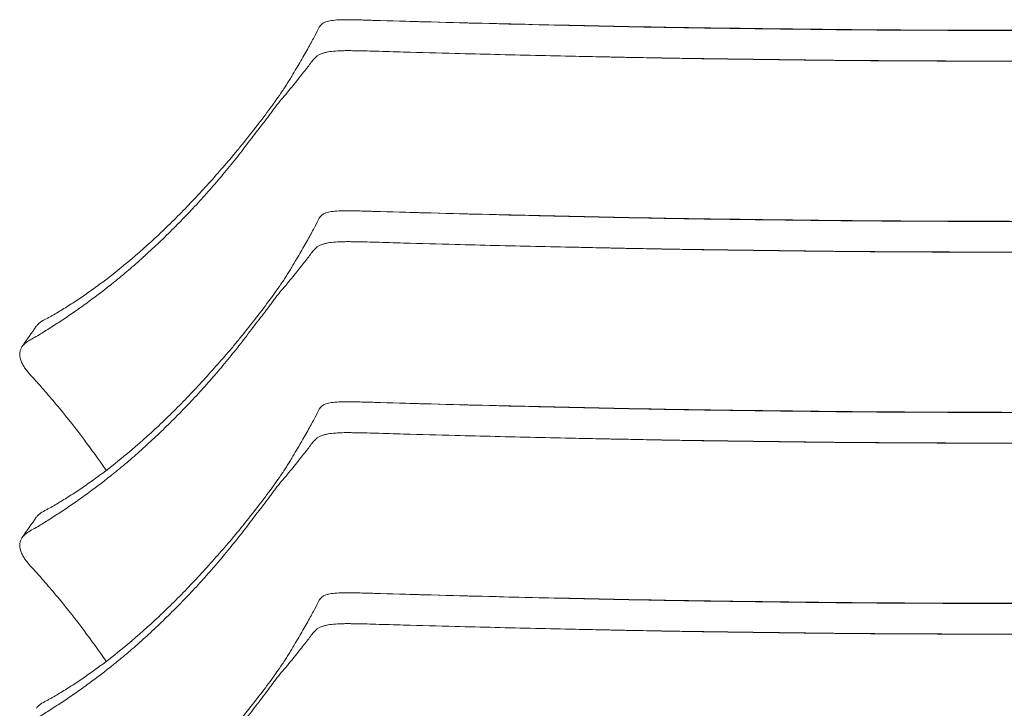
# Model space of a CAD drawing. Header units: centimetres. Extents: x -28 to 145, y -313 to 96.
# Tile 62 of 64: x -25 to -1, y 79 to 96. Entities that reach past the tile are written whole.
import ezdxf

# ---------------------------------------------------------------- set-up
doc = ezdxf.new("R2010")
doc.units = ezdxf.units.CM
doc.layers.add('Main lines', color=7, linetype='Continuous', lineweight=13, true_color=0x000000)
doc.layers.add('Predefinito', color=7, linetype='Continuous', true_color=0x000000)

# ---------------------------------------------------------------- blocks, each defined once
blk = doc.blocks.new('CB-298_Petal_Stacked_2D_Back')
at = {"layer": 'Main lines'}
for points, knots in [([(-17.638, 129.995), (-17.607, 130.055), (-17.554, 130.098), (-17.453, 130.134), (-17.431, 130.141), (-17.384, 130.152), (-17.358, 130.157), (-17.277, 130.169), (-17.217, 130.175), (-17.084, 130.181), (-17.012, 130.182), (-16.894, 130.182), (-16.853, 130.181), (-16.77, 130.18), (-16.727, 130.179), (-16.635, 130.177), (-16.587, 130.176), (-16.536, 130.174)], [-25.337962, -25.337962, -25.337962, -25.337962, -19.003471, -19.003471, -17.419849, -17.419849, -15.836226, -15.836226, -12.668981, -12.668981, -9.501736, -9.501736, -7.918113, -7.918113, -6.33449, -6.33449, -4.615863, -4.615863, -4.615863, -4.615863]), ([(-16.536, 130.174), (-16.494, 130.173), (-16.451, 130.172), (-16.359, 130.169), (-16.309, 130.167), (-16.209, 130.164), (-16.159, 130.163), (-16.107, 130.161)], [-4.615863, -4.615863, -4.615863, -4.615863, -3.167245, -3.167245, -1.583623, -1.583623, 0, 0, 0, 0]), ([(-16.107, 130.162), (-15.686, 130.149), (-15.264, 130.138), (-14.841, 130.126), (-13.831, 130.099), (-12.94, 130.077), (-11.925, 130.054), (-10.954, 130.033), (-9.949, 130.012), (-8.967, 129.995), (-7.962, 129.977), (-7, 129.966), (-5.987, 129.953), (-5.49, 129.947), (-4.991, 129.941), (-4.493, 129.936), (-3.994, 129.931), (-3.495, 129.928), (-2.996, 129.925), (-2.497, 129.923), (-1.998, 129.921), (-1.499, 129.919), (-0.999, 129.918), (-0.499, 129.917), (0, 129.917)], [6.805336, 6.805336, 6.805336, 6.805336, 8.106351, 8.106351, 8.106351, 11.089247, 11.089247, 11.089247, 14.086128, 14.086128, 14.086128, 17.092945, 17.092945, 17.092945, 18.591826, 18.591826, 18.591826, 20.091534, 20.091534, 20.091534, 21.591223, 21.591223, 21.591223, 23.090179, 23.090179, 23.090179, 23.090179]), ([(-16.107, 130.161), (-14.796, 130.123), (-13.476, 130.086), (-11.814, 130.049), (-11.481, 130.042), (-10.814, 130.028), (-10.48, 130.02), (-9.81, 130.006), (-9.475, 129.999), (-8.803, 129.987), (-8.467, 129.981), (-7.792, 129.972), (-7.455, 129.967), (-6.78, 129.959), (-6.442, 129.954), (-5.766, 129.946), (-5.428, 129.941), (-4.751, 129.934), (-4.413, 129.93), (-3.396, 129.922), (-2.718, 129.919), (-1.36, 129.915), (-0.68, 129.913), (0, 129.913)], [-163.088616, -163.088616, -163.088616, -163.088616, -122.316462, -122.316462, -112.123423, -112.123423, -101.930385, -101.930385, -91.737346, -91.737346, -81.544308, -81.544308, -71.351269, -71.351269, -61.158231, -61.158231, -50.965192, -50.965192, -40.772154, -40.772154, -20.386077, -20.386077, 0, 0, 0, 0]), ([(-22.523, 124.045), (-22.264, 124.258), (-22.006, 124.484), (-21.622, 124.84), (-21.495, 124.961), (-21.243, 125.208), (-21.118, 125.333), (-20.87, 125.587), (-20.747, 125.717), (-20.504, 125.978), (-20.384, 126.11), (-20.146, 126.377), (-20.028, 126.512), (-19.854, 126.717), (-19.796, 126.785), (-19.681, 126.924), (-19.623, 126.994), (-19.452, 127.204), (-19.339, 127.345), (-19.119, 127.629), (-19.011, 127.771), (-18.853, 127.986), (-18.801, 128.057), (-18.699, 128.2), (-18.648, 128.272), (-18.574, 128.379), (-18.55, 128.415), (-18.502, 128.487), (-18.479, 128.523), (-18.433, 128.594), (-18.411, 128.63), (-18.368, 128.7), (-18.347, 128.735), (-18.285, 128.838), (-18.246, 128.904), (-18.169, 129.032), (-18.132, 129.094), (-18.026, 129.275), (-17.962, 129.389), (-17.874, 129.546), (-17.847, 129.596), (-17.796, 129.691), (-17.772, 129.736), (-17.706, 129.861), (-17.669, 129.934), (-17.638, 129.995)], [-102.248931, -102.248931, -102.248931, -102.248931, -89.467814, -89.467814, -83.077256, -83.077256, -76.686698, -76.686698, -70.29614, -70.29614, -63.905582, -63.905582, -57.515024, -57.515024, -54.319744, -54.319744, -51.124465, -51.124465, -44.733907, -44.733907, -38.343349, -38.343349, -35.14807, -35.14807, -31.952791, -31.952791, -30.355151, -30.355151, -28.757512, -28.757512, -27.159872, -27.159872, -25.562233, -25.562233, -22.366954, -22.366954, -19.171675, -19.171675, -12.781116, -12.781116, -9.585837, -9.585837, -6.390558, -6.390558, 0, 0, 0, 0]), ([(-17.777, 129.195), (-17.726, 129.26), (-17.659, 129.306), (-17.547, 129.347), (-17.523, 129.354), (-17.472, 129.367), (-17.445, 129.373), (-17.361, 129.388), (-17.299, 129.395), (-17.166, 129.405), (-17.095, 129.408), (-16.98, 129.409), (-16.94, 129.409), (-16.858, 129.409), (-16.817, 129.409), (-16.689, 129.407), (-16.601, 129.405), (-16.418, 129.4), (-16.323, 129.398), (-16.225, 129.395)], [0, 0, 0, 0, 6.050513, 6.050513, 7.563141, 7.563141, 9.075769, 9.075769, 12.101025, 12.101025, 15.126282, 15.126282, 16.63891, 16.63891, 18.151538, 18.151538, 21.176794, 21.176794, 24.20205, 24.20205, 24.20205, 24.20205]), ([(-15.528, 129.375), (-15.099, 129.363), (-14.668, 129.351), (-13.571, 129.322), (-12.903, 129.306), (-11.562, 129.276), (-10.889, 129.261), (-9.876, 129.24), (-9.537, 129.233), (-8.86, 129.221), (-8.522, 129.215), (-7.505, 129.2), (-6.826, 129.192), (-5.806, 129.179), (-5.465, 129.175), (-4.784, 129.167), (-4.444, 129.163), (-3.421, 129.155), (-2.738, 129.152), (-1.37, 129.148), (-0.686, 129.146), (0, 129.146)], [7.21369, 7.21369, 7.21369, 7.21369, 20.537652, 20.537652, 41.075305, 41.075305, 61.612957, 61.612957, 71.881783, 71.881783, 82.150609, 82.150609, 102.688262, 102.688262, 112.957088, 112.957088, 123.225914, 123.225914, 143.763566, 143.763566, 164.301218, 164.301218, 164.301218, 164.301218]), ([(-22.775, 123.621), (-22.652, 123.72), (-22.529, 123.821), (-22.284, 124.03), (-22.162, 124.136), (-21.92, 124.355), (-21.799, 124.467), (-21.559, 124.694), (-21.44, 124.81), (-21.204, 125.046), (-21.087, 125.165), (-20.855, 125.406), (-20.74, 125.528), (-20.514, 125.777), (-20.403, 125.903), (-20.182, 126.156), (-20.073, 126.283), (-19.911, 126.479), (-19.858, 126.544), (-19.752, 126.676), (-19.699, 126.743), (-19.541, 126.943), (-19.438, 127.077), (-19.232, 127.344), (-19.131, 127.477), (-18.98, 127.676), (-18.93, 127.742), (-18.856, 127.841), (-18.832, 127.874), (-18.782, 127.94), (-18.758, 127.972), (-18.683, 128.069), (-18.633, 128.133), (-18.556, 128.224), (-18.53, 128.253), (-18.479, 128.311), (-18.455, 128.34), (-18.383, 128.425), (-18.338, 128.48), (-18.252, 128.587), (-18.211, 128.64), (-18.131, 128.741), (-18.092, 128.79), (-18.019, 128.883), (-17.984, 128.928), (-17.884, 129.056), (-17.827, 129.131), (-17.777, 129.195)], [-96.043074, -96.043074, -96.043074, -96.043074, -90.040381, -90.040381, -84.037689, -84.037689, -78.034997, -78.034997, -72.032305, -72.032305, -66.029613, -66.029613, -60.026921, -60.026921, -54.024229, -54.024229, -48.021537, -48.021537, -45.020191, -45.020191, -42.018845, -42.018845, -36.016153, -36.016153, -30.01346, -30.01346, -27.012114, -27.012114, -25.511441, -25.511441, -24.010768, -24.010768, -21.009422, -21.009422, -19.508749, -19.508749, -18.008076, -18.008076, -15.00673, -15.00673, -12.005384, -12.005384, -9.004038, -9.004038, -6.002692, -6.002692, 0, 0, 0, 0]), ([(-11.805, 129.282), (-11.358, 129.272), (-10.919, 129.262), (-10.465, 129.253), (-9.971, 129.243), (-9.475, 129.234), (-8.981, 129.225), (-8.343, 129.214), (-7.701, 129.205), (-7.049, 129.196), (-6.702, 129.192), (-6.346, 129.187), (-5.997, 129.183), (-5.54, 129.177), (-5.071, 129.171), (-4.591, 129.167), (-4.561, 129.167), (-4.53, 129.166), (-4.5, 129.166), (-4.496, 129.166), (-4.492, 129.166), (-4.487, 129.166), (-3.99, 129.161), (-3.495, 129.158), (-3, 129.155), (-2.497, 129.153), (-2.006, 129.151), (-1.501, 129.149), (-1.002, 129.148), (-0.499, 129.147), (0, 129.147)], [11.23766, 11.23766, 11.23766, 11.23766, 12.598825, 12.598825, 12.598825, 14.097191, 14.097191, 14.097191, 16.049662, 16.049662, 16.049662, 17.108439, 17.108439, 17.108439, 18.518022, 18.518022, 18.518022, 18.609364, 18.609364, 18.609364, 18.621711, 18.621711, 18.621711, 20.112491, 20.112491, 20.112491, 21.614134, 21.614134, 21.614134, 23.115313, 23.115313, 23.115313, 23.115313]), ([(-17.638, 125.222), (-17.607, 125.283), (-17.554, 125.325), (-17.453, 125.361), (-17.431, 125.368), (-17.384, 125.379), (-17.358, 125.384), (-17.277, 125.396), (-17.217, 125.402), (-17.084, 125.408), (-17.012, 125.41), (-16.894, 125.409), (-16.853, 125.409), (-16.77, 125.407), (-16.727, 125.406), (-16.635, 125.404), (-16.587, 125.403), (-16.536, 125.401)], [-25.337962, -25.337962, -25.337962, -25.337962, -19.003471, -19.003471, -17.419849, -17.419849, -15.836226, -15.836226, -12.668981, -12.668981, -9.501736, -9.501736, -7.918113, -7.918113, -6.33449, -6.33449, -4.615863, -4.615863, -4.615863, -4.615863]), ([(-16.536, 125.401), (-16.494, 125.4), (-16.451, 125.399), (-16.359, 125.396), (-16.309, 125.394), (-16.209, 125.391), (-16.159, 125.39), (-16.107, 125.388)], [-4.615863, -4.615863, -4.615863, -4.615863, -3.167245, -3.167245, -1.583623, -1.583623, 0, 0, 0, 0]), ([(-16.107, 125.389), (-15.686, 125.377), (-15.264, 125.365), (-14.841, 125.353), (-13.831, 125.326), (-12.94, 125.304), (-11.925, 125.282), (-10.954, 125.26), (-9.949, 125.239), (-8.967, 125.222), (-7.962, 125.204), (-7, 125.193), (-5.987, 125.18), (-5.49, 125.174), (-4.991, 125.168), (-4.493, 125.163), (-3.994, 125.158), (-3.495, 125.155), (-2.996, 125.152), (-2.497, 125.15), (-1.998, 125.148), (-1.499, 125.147), (-0.999, 125.145), (-0.499, 125.144), (0, 125.144)], [6.805336, 6.805336, 6.805336, 6.805336, 8.106351, 8.106351, 8.106351, 11.089247, 11.089247, 11.089247, 14.086128, 14.086128, 14.086128, 17.092945, 17.092945, 17.092945, 18.591826, 18.591826, 18.591826, 20.091534, 20.091534, 20.091534, 21.591223, 21.591223, 21.591223, 23.090179, 23.090179, 23.090179, 23.090179]), ([(-16.107, 125.388), (-14.796, 125.35), (-13.476, 125.314), (-11.814, 125.277), (-11.481, 125.269), (-10.814, 125.255), (-10.48, 125.247), (-9.81, 125.233), (-9.475, 125.227), (-8.803, 125.214), (-8.467, 125.209), (-7.792, 125.199), (-7.455, 125.194), (-6.78, 125.186), (-6.442, 125.182), (-5.766, 125.173), (-5.428, 125.169), (-4.751, 125.161), (-4.413, 125.158), (-3.396, 125.15), (-2.718, 125.147), (-1.36, 125.142), (-0.68, 125.14), (0, 125.14)], [-163.088616, -163.088616, -163.088616, -163.088616, -122.316462, -122.316462, -112.123423, -112.123423, -101.930385, -101.930385, -91.737346, -91.737346, -81.544308, -81.544308, -71.351269, -71.351269, -61.158231, -61.158231, -50.965192, -50.965192, -40.772154, -40.772154, -20.386077, -20.386077, 0, 0, 0, 0]), ([(-22.523, 119.272), (-22.264, 119.485), (-22.006, 119.712), (-21.622, 120.067), (-21.495, 120.188), (-21.243, 120.435), (-21.118, 120.56), (-20.87, 120.815), (-20.747, 120.944), (-20.504, 121.205), (-20.384, 121.338), (-20.146, 121.604), (-20.028, 121.739), (-19.854, 121.944), (-19.796, 122.012), (-19.681, 122.151), (-19.623, 122.221), (-19.452, 122.431), (-19.339, 122.572), (-19.119, 122.856), (-19.011, 122.999), (-18.853, 123.213), (-18.801, 123.284), (-18.699, 123.427), (-18.648, 123.499), (-18.574, 123.607), (-18.55, 123.642), (-18.502, 123.714), (-18.479, 123.75), (-18.433, 123.822), (-18.411, 123.857), (-18.368, 123.927), (-18.347, 123.962), (-18.285, 124.065), (-18.246, 124.132), (-18.169, 124.259), (-18.132, 124.322), (-18.026, 124.502), (-17.962, 124.616), (-17.874, 124.774), (-17.847, 124.824), (-17.796, 124.918), (-17.772, 124.963), (-17.706, 125.088), (-17.669, 125.161), (-17.638, 125.222)], [-102.248931, -102.248931, -102.248931, -102.248931, -89.467814, -89.467814, -83.077256, -83.077256, -76.686698, -76.686698, -70.29614, -70.29614, -63.905582, -63.905582, -57.515024, -57.515024, -54.319744, -54.319744, -51.124465, -51.124465, -44.733907, -44.733907, -38.343349, -38.343349, -35.14807, -35.14807, -31.952791, -31.952791, -30.355151, -30.355151, -28.757512, -28.757512, -27.159872, -27.159872, -25.562233, -25.562233, -22.366954, -22.366954, -19.171675, -19.171675, -12.781116, -12.781116, -9.585837, -9.585837, -6.390558, -6.390558, 0, 0, 0, 0]), ([(-17.777, 124.422), (-17.726, 124.487), (-17.659, 124.533), (-17.547, 124.574), (-17.523, 124.581), (-17.472, 124.594), (-17.445, 124.6), (-17.361, 124.615), (-17.299, 124.622), (-17.166, 124.632), (-17.095, 124.635), (-16.98, 124.636), (-16.94, 124.637), (-16.858, 124.636), (-16.817, 124.636), (-16.689, 124.634), (-16.601, 124.632), (-16.418, 124.628), (-16.323, 124.625), (-16.225, 124.622)], [0, 0, 0, 0, 6.050513, 6.050513, 7.563141, 7.563141, 9.075769, 9.075769, 12.101025, 12.101025, 15.126282, 15.126282, 16.63891, 16.63891, 18.151538, 18.151538, 21.176794, 21.176794, 24.20205, 24.20205, 24.20205, 24.20205]), ([(-22.775, 118.848), (-22.652, 118.947), (-22.529, 119.048), (-22.284, 119.257), (-22.162, 119.364), (-21.92, 119.582), (-21.799, 119.694), (-21.559, 119.922), (-21.44, 120.038), (-21.204, 120.273), (-21.087, 120.392), (-20.855, 120.633), (-20.74, 120.756), (-20.514, 121.004), (-20.403, 121.13), (-20.182, 121.383), (-20.073, 121.51), (-19.911, 121.706), (-19.858, 121.771), (-19.752, 121.904), (-19.699, 121.97), (-19.541, 122.17), (-19.438, 122.304), (-19.232, 122.571), (-19.131, 122.704), (-18.98, 122.903), (-18.93, 122.969), (-18.856, 123.068), (-18.832, 123.101), (-18.782, 123.167), (-18.758, 123.199), (-18.683, 123.296), (-18.633, 123.36), (-18.556, 123.451), (-18.53, 123.48), (-18.479, 123.538), (-18.455, 123.567), (-18.383, 123.652), (-18.338, 123.707), (-18.252, 123.815), (-18.211, 123.867), (-18.131, 123.968), (-18.092, 124.017), (-18.019, 124.111), (-17.984, 124.155), (-17.884, 124.283), (-17.827, 124.358), (-17.777, 124.422)], [-96.043074, -96.043074, -96.043074, -96.043074, -90.040381, -90.040381, -84.037689, -84.037689, -78.034997, -78.034997, -72.032305, -72.032305, -66.029613, -66.029613, -60.026921, -60.026921, -54.024229, -54.024229, -48.021537, -48.021537, -45.020191, -45.020191, -42.018845, -42.018845, -36.016153, -36.016153, -30.01346, -30.01346, -27.012114, -27.012114, -25.511441, -25.511441, -24.010768, -24.010768, -21.009422, -21.009422, -19.508749, -19.508749, -18.008076, -18.008076, -15.00673, -15.00673, -12.005384, -12.005384, -9.004038, -9.004038, -6.002692, -6.002692, 0, 0, 0, 0]), ([(-15.528, 124.602), (-15.099, 124.59), (-14.668, 124.578), (-13.571, 124.549), (-12.903, 124.533), (-11.562, 124.503), (-10.889, 124.488), (-9.876, 124.467), (-9.537, 124.461), (-8.86, 124.448), (-8.522, 124.442), (-7.505, 124.427), (-6.826, 124.419), (-5.806, 124.406), (-5.465, 124.402), (-4.784, 124.394), (-4.444, 124.391), (-3.421, 124.382), (-2.738, 124.379), (-1.37, 124.375), (-0.686, 124.373), (0, 124.373)], [7.21369, 7.21369, 7.21369, 7.21369, 20.537652, 20.537652, 41.075305, 41.075305, 61.612957, 61.612957, 71.881783, 71.881783, 82.150609, 82.150609, 102.688262, 102.688262, 112.957088, 112.957088, 123.225914, 123.225914, 143.763566, 143.763566, 164.301218, 164.301218, 164.301218, 164.301218]), ([(-11.805, 124.509), (-11.358, 124.499), (-10.919, 124.49), (-10.465, 124.48), (-9.971, 124.47), (-9.475, 124.461), (-8.981, 124.452), (-8.343, 124.441), (-7.701, 124.432), (-7.049, 124.423), (-6.702, 124.419), (-6.346, 124.414), (-5.997, 124.41), (-5.54, 124.404), (-5.071, 124.399), (-4.591, 124.394), (-4.561, 124.394), (-4.53, 124.393), (-4.5, 124.393), (-4.496, 124.393), (-4.492, 124.393), (-4.487, 124.393), (-3.99, 124.388), (-3.495, 124.385), (-3, 124.382), (-2.497, 124.38), (-2.006, 124.378), (-1.501, 124.377), (-1.002, 124.375), (-0.499, 124.374), (0, 124.374)], [11.237659, 11.237659, 11.237659, 11.237659, 12.598825, 12.598825, 12.598825, 14.097191, 14.097191, 14.097191, 16.049662, 16.049662, 16.049662, 17.108439, 17.108439, 17.108439, 18.518022, 18.518022, 18.518022, 18.609364, 18.609364, 18.609364, 18.621711, 18.621711, 18.621711, 20.112491, 20.112491, 20.112491, 21.614134, 21.614134, 21.614134, 23.115313, 23.115313, 23.115313, 23.115313]), ([(-24.716, 122.522), (-24.701, 122.542), (-24.685, 122.561), (-24.648, 122.596), (-24.628, 122.612), (-24.563, 122.658), (-24.515, 122.684), (-24.441, 122.722), (-24.416, 122.735), (-24.366, 122.761), (-24.341, 122.774), (-24.268, 122.815), (-24.219, 122.844), (-24.122, 122.903), (-24.074, 122.933), (-23.927, 123.023), (-23.828, 123.086), (-23.63, 123.216), (-23.531, 123.283), (-23.331, 123.424), (-23.231, 123.496), (-22.929, 123.72), (-22.726, 123.879), (-22.523, 124.045)], [42.921811, 42.921811, 42.921811, 42.921811, 44.150995, 44.150995, 45.412452, 45.412452, 47.935366, 47.935366, 49.196823, 49.196823, 50.45828, 50.45828, 52.981193, 52.981193, 55.504107, 55.504107, 60.549935, 60.549935, 65.595763, 65.595763, 70.641591, 70.641591, 80.733247, 80.733247, 80.733247, 80.733247]), ([(-25.07, 122.014), (-25.058, 122.031), (-25.044, 122.047), (-24.994, 122.1), (-24.951, 122.132), (-24.858, 122.191), (-24.808, 122.217), (-24.709, 122.272), (-24.659, 122.3), (-24.561, 122.359), (-24.513, 122.39), (-24.415, 122.452), (-24.366, 122.484), (-24.217, 122.579), (-24.117, 122.644), (-23.915, 122.778), (-23.813, 122.847), (-23.608, 122.99), (-23.504, 123.064), (-23.193, 123.292), (-22.984, 123.452), (-22.775, 123.621)], [-39.221961, -39.221961, -39.221961, -39.221961, -38.204893, -38.204893, -35.6579, -35.6579, -33.110907, -33.110907, -30.563914, -30.563914, -28.016921, -28.016921, -25.469928, -25.469928, -20.375943, -20.375943, -15.281957, -15.281957, -10.187971, -10.187971, 0, 0, 0, 0]), ([(-22.965, 118.923), (-23.149, 119.186), (-23.338, 119.445), (-23.727, 119.964), (-23.929, 120.223), (-24.191, 120.539), (-24.244, 120.601), (-24.349, 120.726), (-24.402, 120.788), (-24.507, 120.911), (-24.56, 120.972), (-24.641, 121.063), (-24.669, 121.093), (-24.724, 121.153), (-24.752, 121.183), (-24.835, 121.273), (-24.889, 121.333), (-24.962, 121.424), (-24.985, 121.455), (-25.017, 121.502), (-25.027, 121.518), (-25.046, 121.55), (-25.055, 121.566), (-25.08, 121.614), (-25.094, 121.646), (-25.115, 121.708), (-25.122, 121.739), (-25.13, 121.798), (-25.131, 121.826), (-25.126, 121.881), (-25.12, 121.907), (-25.103, 121.957), (-25.092, 121.98), (-25.075, 122.006), (-25.072, 122.01), (-25.07, 122.014)], [-81.200294, -81.200294, -81.200294, -81.200294, -71.3158, -71.3158, -61.127828, -61.127828, -58.580835, -58.580835, -56.033843, -56.033843, -53.48685, -53.48685, -52.213353, -52.213353, -50.939857, -50.939857, -48.392864, -48.392864, -47.119368, -47.119368, -46.482619, -46.482619, -45.845871, -45.845871, -44.572375, -44.572375, -43.298878, -43.298878, -42.025382, -42.025382, -40.751885, -40.751885, -39.478389, -39.478389, -39.221961, -39.221961, -39.221961, -39.221961]), ([(-22.523, 114.499), (-22.264, 114.712), (-22.006, 114.939), (-21.622, 115.294), (-21.495, 115.415), (-21.243, 115.662), (-21.118, 115.787), (-20.87, 116.042), (-20.747, 116.171), (-20.504, 116.433), (-20.384, 116.565), (-20.146, 116.832), (-20.028, 116.966), (-19.854, 117.171), (-19.796, 117.24), (-19.681, 117.378), (-19.623, 117.448), (-19.452, 117.658), (-19.339, 117.8), (-19.119, 118.083), (-19.011, 118.226), (-18.853, 118.44), (-18.801, 118.511), (-18.699, 118.654), (-18.648, 118.726), (-18.574, 118.834), (-18.55, 118.87), (-18.502, 118.941), (-18.479, 118.977), (-18.433, 119.049), (-18.411, 119.084), (-18.368, 119.155), (-18.347, 119.189), (-18.285, 119.292), (-18.246, 119.359), (-18.169, 119.487), (-18.132, 119.549), (-18.026, 119.73), (-17.962, 119.843), (-17.874, 120.001), (-17.847, 120.051), (-17.796, 120.145), (-17.772, 120.19), (-17.706, 120.315), (-17.669, 120.388), (-17.638, 120.449)], [-102.248931, -102.248931, -102.248931, -102.248931, -89.467814, -89.467814, -83.077256, -83.077256, -76.686698, -76.686698, -70.29614, -70.29614, -63.905582, -63.905582, -57.515024, -57.515024, -54.319744, -54.319744, -51.124465, -51.124465, -44.733907, -44.733907, -38.343349, -38.343349, -35.14807, -35.14807, -31.952791, -31.952791, -30.355151, -30.355151, -28.757512, -28.757512, -27.159872, -27.159872, -25.562233, -25.562233, -22.366954, -22.366954, -19.171675, -19.171675, -12.781116, -12.781116, -9.585837, -9.585837, -6.390558, -6.390558, 0, 0, 0, 0]), ([(-17.638, 120.449), (-17.607, 120.51), (-17.554, 120.552), (-17.453, 120.588), (-17.431, 120.595), (-17.384, 120.606), (-17.358, 120.611), (-17.277, 120.624), (-17.217, 120.629), (-17.084, 120.636), (-17.012, 120.637), (-16.894, 120.636), (-16.853, 120.636), (-16.77, 120.634), (-16.727, 120.634), (-16.635, 120.631), (-16.587, 120.63), (-16.536, 120.628)], [-25.337962, -25.337962, -25.337962, -25.337962, -19.003471, -19.003471, -17.419849, -17.419849, -15.836226, -15.836226, -12.668981, -12.668981, -9.501736, -9.501736, -7.918113, -7.918113, -6.33449, -6.33449, -4.615863, -4.615863, -4.615863, -4.615863]), ([(-16.536, 120.628), (-16.494, 120.627), (-16.451, 120.626), (-16.359, 120.623), (-16.309, 120.622), (-16.209, 120.618), (-16.159, 120.617), (-16.107, 120.616)], [-4.615863, -4.615863, -4.615863, -4.615863, -3.167245, -3.167245, -1.583623, -1.583623, 0, 0, 0, 0]), ([(-16.107, 120.616), (-14.796, 120.577), (-13.476, 120.541), (-11.814, 120.504), (-11.481, 120.497), (-10.814, 120.482), (-10.48, 120.475), (-9.81, 120.461), (-9.475, 120.454), (-8.803, 120.441), (-8.467, 120.436), (-7.792, 120.426), (-7.455, 120.421), (-6.78, 120.413), (-6.442, 120.409), (-5.766, 120.4), (-5.428, 120.396), (-4.751, 120.388), (-4.413, 120.385), (-3.396, 120.377), (-2.718, 120.374), (-1.36, 120.369), (-0.68, 120.367), (0, 120.367)], [-163.088616, -163.088616, -163.088616, -163.088616, -122.316462, -122.316462, -112.123423, -112.123423, -101.930385, -101.930385, -91.737346, -91.737346, -81.544308, -81.544308, -71.351269, -71.351269, -61.158231, -61.158231, -50.965192, -50.965192, -40.772154, -40.772154, -20.386077, -20.386077, 0, 0, 0, 0]), ([(-16.107, 120.616), (-15.686, 120.604), (-15.264, 120.592), (-14.841, 120.58), (-13.831, 120.553), (-12.94, 120.531), (-11.925, 120.509), (-10.954, 120.487), (-9.949, 120.466), (-8.967, 120.449), (-7.962, 120.431), (-7, 120.42), (-5.987, 120.407), (-5.49, 120.401), (-4.991, 120.395), (-4.493, 120.39), (-3.994, 120.386), (-3.495, 120.382), (-2.996, 120.38), (-2.497, 120.377), (-1.998, 120.375), (-1.499, 120.374), (-0.999, 120.372), (-0.499, 120.371), (0, 120.371)], [6.805336, 6.805336, 6.805336, 6.805336, 8.106351, 8.106351, 8.106351, 11.089247, 11.089247, 11.089247, 14.086128, 14.086128, 14.086128, 17.092945, 17.092945, 17.092945, 18.591826, 18.591826, 18.591826, 20.091534, 20.091534, 20.091534, 21.591223, 21.591223, 21.591223, 23.090179, 23.090179, 23.090179, 23.090179]), ([(-17.777, 119.649), (-17.726, 119.714), (-17.659, 119.76), (-17.547, 119.801), (-17.523, 119.809), (-17.472, 119.822), (-17.445, 119.827), (-17.361, 119.843), (-17.299, 119.85), (-17.166, 119.859), (-17.095, 119.862), (-16.98, 119.864), (-16.94, 119.864), (-16.858, 119.864), (-16.817, 119.863), (-16.689, 119.861), (-16.601, 119.859), (-16.418, 119.855), (-16.323, 119.852), (-16.225, 119.849)], [0, 0, 0, 0, 6.050513, 6.050513, 7.563141, 7.563141, 9.075769, 9.075769, 12.101025, 12.101025, 15.126282, 15.126282, 16.63891, 16.63891, 18.151538, 18.151538, 21.176794, 21.176794, 24.20205, 24.20205, 24.20205, 24.20205]), ([(-15.528, 119.829), (-15.099, 119.817), (-14.668, 119.806), (-13.571, 119.777), (-12.903, 119.76), (-11.562, 119.73), (-10.889, 119.716), (-9.876, 119.695), (-9.537, 119.688), (-8.86, 119.675), (-8.522, 119.669), (-7.505, 119.654), (-6.826, 119.646), (-5.806, 119.633), (-5.465, 119.629), (-4.784, 119.621), (-4.444, 119.618), (-3.421, 119.61), (-2.738, 119.607), (-1.37, 119.602), (-0.686, 119.6), (0, 119.6)], [7.21369, 7.21369, 7.21369, 7.21369, 20.537652, 20.537652, 41.075305, 41.075305, 61.612957, 61.612957, 71.881783, 71.881783, 82.150609, 82.150609, 102.688262, 102.688262, 112.957088, 112.957088, 123.225914, 123.225914, 143.763566, 143.763566, 164.301218, 164.301218, 164.301218, 164.301218]), ([(-11.805, 119.736), (-11.358, 119.726), (-10.919, 119.717), (-10.465, 119.708), (-9.971, 119.698), (-9.475, 119.688), (-8.981, 119.679), (-8.343, 119.668), (-7.701, 119.659), (-7.049, 119.65), (-6.702, 119.646), (-6.346, 119.642), (-5.997, 119.637), (-5.54, 119.631), (-5.071, 119.626), (-4.591, 119.621), (-4.561, 119.621), (-4.53, 119.621), (-4.5, 119.62), (-4.496, 119.62), (-4.492, 119.62), (-4.487, 119.62), (-3.99, 119.616), (-3.495, 119.612), (-3, 119.61), (-2.497, 119.607), (-2.006, 119.605), (-1.501, 119.604), (-1.002, 119.602), (-0.499, 119.601), (0, 119.601)], [11.23766, 11.23766, 11.23766, 11.23766, 12.598825, 12.598825, 12.598825, 14.097191, 14.097191, 14.097191, 16.049662, 16.049662, 16.049662, 17.108439, 17.108439, 17.108439, 18.518022, 18.518022, 18.518022, 18.609364, 18.609364, 18.609364, 18.621711, 18.621711, 18.621711, 20.112491, 20.112491, 20.112491, 21.614134, 21.614134, 21.614134, 23.115313, 23.115313, 23.115313, 23.115313]), ([(-22.775, 114.075), (-22.652, 114.174), (-22.529, 114.275), (-22.284, 114.484), (-22.162, 114.591), (-21.92, 114.809), (-21.799, 114.921), (-21.559, 115.149), (-21.44, 115.265), (-21.204, 115.5), (-21.087, 115.619), (-20.855, 115.86), (-20.74, 115.983), (-20.514, 116.231), (-20.403, 116.357), (-20.182, 116.61), (-20.073, 116.738), (-19.911, 116.933), (-19.858, 116.999), (-19.752, 117.131), (-19.699, 117.197), (-19.541, 117.397), (-19.438, 117.531), (-19.232, 117.798), (-19.131, 117.931), (-18.98, 118.13), (-18.93, 118.196), (-18.856, 118.295), (-18.832, 118.328), (-18.782, 118.394), (-18.758, 118.427), (-18.683, 118.523), (-18.633, 118.587), (-18.556, 118.678), (-18.53, 118.708), (-18.479, 118.766), (-18.455, 118.794), (-18.383, 118.879), (-18.338, 118.934), (-18.252, 119.042), (-18.211, 119.094), (-18.131, 119.195), (-18.092, 119.244), (-18.019, 119.338), (-17.984, 119.383), (-17.884, 119.51), (-17.827, 119.585), (-17.777, 119.649)], [-96.043074, -96.043074, -96.043074, -96.043074, -90.040381, -90.040381, -84.037689, -84.037689, -78.034997, -78.034997, -72.032305, -72.032305, -66.029613, -66.029613, -60.026921, -60.026921, -54.024229, -54.024229, -48.021537, -48.021537, -45.020191, -45.020191, -42.018845, -42.018845, -36.016153, -36.016153, -30.01346, -30.01346, -27.012114, -27.012114, -25.511441, -25.511441, -24.010768, -24.010768, -21.009422, -21.009422, -19.508749, -19.508749, -18.008076, -18.008076, -15.00673, -15.00673, -12.005384, -12.005384, -9.004038, -9.004038, -6.002692, -6.002692, 0, 0, 0, 0]), ([(-24.716, 117.749), (-24.701, 117.769), (-24.685, 117.788), (-24.648, 117.823), (-24.628, 117.839), (-24.563, 117.885), (-24.515, 117.911), (-24.441, 117.95), (-24.416, 117.962), (-24.366, 117.988), (-24.341, 118.001), (-24.268, 118.042), (-24.219, 118.071), (-24.122, 118.13), (-24.074, 118.16), (-23.927, 118.251), (-23.828, 118.313), (-23.63, 118.443), (-23.531, 118.511), (-23.331, 118.651), (-23.231, 118.723), (-22.929, 118.948), (-22.726, 119.106), (-22.523, 119.272)], [42.921811, 42.921811, 42.921811, 42.921811, 44.150995, 44.150995, 45.412452, 45.412452, 47.935366, 47.935366, 49.196823, 49.196823, 50.45828, 50.45828, 52.981193, 52.981193, 55.504107, 55.504107, 60.549935, 60.549935, 65.595763, 65.595763, 70.641591, 70.641591, 80.733247, 80.733247, 80.733247, 80.733247]), ([(-25.07, 117.241), (-25.058, 117.258), (-25.044, 117.274), (-24.994, 117.327), (-24.951, 117.359), (-24.858, 117.418), (-24.808, 117.445), (-24.709, 117.499), (-24.659, 117.528), (-24.561, 117.587), (-24.513, 117.617), (-24.415, 117.679), (-24.366, 117.711), (-24.217, 117.806), (-24.117, 117.871), (-23.915, 118.005), (-23.813, 118.075), (-23.608, 118.218), (-23.504, 118.291), (-23.193, 118.519), (-22.984, 118.679), (-22.775, 118.848)], [-39.221961, -39.221961, -39.221961, -39.221961, -38.204893, -38.204893, -35.6579, -35.6579, -33.110907, -33.110907, -30.563914, -30.563914, -28.016921, -28.016921, -25.469928, -25.469928, -20.375943, -20.375943, -15.281957, -15.281957, -10.187971, -10.187971, 0, 0, 0, 0]), ([(-22.965, 114.15), (-23.149, 114.413), (-23.338, 114.672), (-23.727, 115.191), (-23.929, 115.451), (-24.191, 115.766), (-24.244, 115.828), (-24.349, 115.953), (-24.402, 116.015), (-24.507, 116.138), (-24.56, 116.199), (-24.641, 116.29), (-24.669, 116.321), (-24.724, 116.381), (-24.752, 116.411), (-24.835, 116.5), (-24.889, 116.56), (-24.962, 116.652), (-24.985, 116.683), (-25.017, 116.73), (-25.027, 116.746), (-25.046, 116.778), (-25.055, 116.794), (-25.08, 116.842), (-25.094, 116.873), (-25.115, 116.935), (-25.122, 116.966), (-25.13, 117.025), (-25.131, 117.053), (-25.126, 117.108), (-25.12, 117.135), (-25.103, 117.184), (-25.092, 117.207), (-25.075, 117.233), (-25.072, 117.237), (-25.07, 117.241)], [-81.200294, -81.200294, -81.200294, -81.200294, -71.3158, -71.3158, -61.127828, -61.127828, -58.580835, -58.580835, -56.033843, -56.033843, -53.48685, -53.48685, -52.213353, -52.213353, -50.939857, -50.939857, -48.392864, -48.392864, -47.119368, -47.119368, -46.482619, -46.482619, -45.845871, -45.845871, -44.572375, -44.572375, -43.298878, -43.298878, -42.025382, -42.025382, -40.751885, -40.751885, -39.478389, -39.478389, -39.221961, -39.221961, -39.221961, -39.221961]), ([(-17.638, 115.676), (-17.607, 115.737), (-17.554, 115.779), (-17.453, 115.816), (-17.431, 115.822), (-17.384, 115.833), (-17.358, 115.838), (-17.277, 115.851), (-17.217, 115.856), (-17.084, 115.863), (-17.012, 115.864), (-16.894, 115.864), (-16.853, 115.863), (-16.77, 115.862), (-16.727, 115.861), (-16.635, 115.858), (-16.587, 115.857), (-16.536, 115.856)], [-25.337962, -25.337962, -25.337962, -25.337962, -19.003471, -19.003471, -17.419849, -17.419849, -15.836226, -15.836226, -12.668981, -12.668981, -9.501736, -9.501736, -7.918113, -7.918113, -6.33449, -6.33449, -4.615863, -4.615863, -4.615863, -4.615863]), ([(-16.536, 115.856), (-16.494, 115.854), (-16.451, 115.853), (-16.359, 115.85), (-16.309, 115.849), (-16.209, 115.846), (-16.159, 115.844), (-16.107, 115.843)], [-4.615863, -4.615863, -4.615863, -4.615863, -3.167245, -3.167245, -1.583623, -1.583623, 0, 0, 0, 0]), ([(-16.107, 115.843), (-14.796, 115.804), (-13.476, 115.768), (-11.814, 115.731), (-11.481, 115.724), (-10.814, 115.709), (-10.48, 115.702), (-9.81, 115.688), (-9.475, 115.681), (-8.803, 115.669), (-8.467, 115.663), (-7.792, 115.653), (-7.455, 115.649), (-6.78, 115.64), (-6.442, 115.636), (-5.766, 115.627), (-5.428, 115.623), (-4.751, 115.615), (-4.413, 115.612), (-3.396, 115.604), (-2.718, 115.601), (-1.36, 115.596), (-0.68, 115.595), (0, 115.595)], [-163.088616, -163.088616, -163.088616, -163.088616, -122.316462, -122.316462, -112.123423, -112.123423, -101.930385, -101.930385, -91.737346, -91.737346, -81.544308, -81.544308, -71.351269, -71.351269, -61.158231, -61.158231, -50.965192, -50.965192, -40.772154, -40.772154, -20.386077, -20.386077, 0, 0, 0, 0]), ([(-16.107, 115.843), (-15.686, 115.831), (-15.264, 115.819), (-14.841, 115.808), (-13.831, 115.78), (-12.94, 115.758), (-11.925, 115.736), (-10.954, 115.714), (-9.949, 115.693), (-8.967, 115.676), (-7.962, 115.658), (-7, 115.647), (-5.987, 115.634), (-5.49, 115.628), (-4.991, 115.622), (-4.493, 115.617), (-3.994, 115.613), (-3.495, 115.609), (-2.996, 115.607), (-2.497, 115.604), (-1.998, 115.602), (-1.499, 115.601), (-0.999, 115.6), (-0.499, 115.599), (0, 115.599)], [6.805336, 6.805336, 6.805336, 6.805336, 8.106351, 8.106351, 8.106351, 11.089247, 11.089247, 11.089247, 14.086128, 14.086128, 14.086128, 17.092945, 17.092945, 17.092945, 18.591826, 18.591826, 18.591826, 20.091534, 20.091534, 20.091534, 21.591223, 21.591223, 21.591223, 23.090179, 23.090179, 23.090179, 23.090179]), ([(-22.523, 109.727), (-22.264, 109.94), (-22.006, 110.166), (-21.622, 110.521), (-21.495, 110.642), (-21.243, 110.889), (-21.118, 111.014), (-20.87, 111.269), (-20.747, 111.398), (-20.504, 111.66), (-20.384, 111.792), (-20.146, 112.059), (-20.028, 112.193), (-19.854, 112.398), (-19.796, 112.467), (-19.681, 112.605), (-19.623, 112.675), (-19.452, 112.885), (-19.339, 113.027), (-19.119, 113.31), (-19.011, 113.453), (-18.853, 113.667), (-18.801, 113.738), (-18.699, 113.882), (-18.648, 113.953), (-18.574, 114.061), (-18.55, 114.097), (-18.502, 114.169), (-18.479, 114.204), (-18.433, 114.276), (-18.411, 114.311), (-18.368, 114.382), (-18.347, 114.417), (-18.285, 114.52), (-18.246, 114.586), (-18.169, 114.714), (-18.132, 114.776), (-18.026, 114.957), (-17.962, 115.07), (-17.874, 115.228), (-17.847, 115.278), (-17.796, 115.373), (-17.772, 115.417), (-17.706, 115.543), (-17.669, 115.615), (-17.638, 115.676)], [-102.248931, -102.248931, -102.248931, -102.248931, -89.467814, -89.467814, -83.077256, -83.077256, -76.686698, -76.686698, -70.29614, -70.29614, -63.905582, -63.905582, -57.515024, -57.515024, -54.319744, -54.319744, -51.124465, -51.124465, -44.733907, -44.733907, -38.343349, -38.343349, -35.14807, -35.14807, -31.952791, -31.952791, -30.355151, -30.355151, -28.757512, -28.757512, -27.159872, -27.159872, -25.562233, -25.562233, -22.366954, -22.366954, -19.171675, -19.171675, -12.781116, -12.781116, -9.585837, -9.585837, -6.390558, -6.390558, 0, 0, 0, 0]), ([(-17.777, 114.876), (-17.726, 114.941), (-17.659, 114.987), (-17.547, 115.028), (-17.523, 115.036), (-17.472, 115.049), (-17.445, 115.055), (-17.361, 115.07), (-17.299, 115.077), (-17.166, 115.086), (-17.095, 115.089), (-16.98, 115.091), (-16.94, 115.091), (-16.858, 115.091), (-16.817, 115.09), (-16.689, 115.089), (-16.601, 115.087), (-16.418, 115.082), (-16.323, 115.079), (-16.225, 115.076)], [0, 0, 0, 0, 6.050513, 6.050513, 7.563141, 7.563141, 9.075769, 9.075769, 12.101025, 12.101025, 15.126282, 15.126282, 16.63891, 16.63891, 18.151538, 18.151538, 21.176794, 21.176794, 24.20205, 24.20205, 24.20205, 24.20205]), ([(-15.528, 115.057), (-15.099, 115.045), (-14.668, 115.033), (-13.571, 115.004), (-12.903, 114.987), (-11.562, 114.957), (-10.889, 114.943), (-9.876, 114.922), (-9.537, 114.915), (-8.86, 114.902), (-8.522, 114.897), (-7.505, 114.882), (-6.826, 114.874), (-5.806, 114.861), (-5.465, 114.856), (-4.784, 114.848), (-4.444, 114.845), (-3.421, 114.837), (-2.738, 114.834), (-1.37, 114.829), (-0.686, 114.827), (0, 114.827)], [7.21369, 7.21369, 7.21369, 7.21369, 20.537652, 20.537652, 41.075305, 41.075305, 61.612957, 61.612957, 71.881783, 71.881783, 82.150609, 82.150609, 102.688262, 102.688262, 112.957088, 112.957088, 123.225914, 123.225914, 143.763566, 143.763566, 164.301218, 164.301218, 164.301218, 164.301218]), ([(-22.775, 109.302), (-22.652, 109.401), (-22.529, 109.503), (-22.284, 109.711), (-22.162, 109.818), (-21.92, 110.037), (-21.799, 110.148), (-21.559, 110.376), (-21.44, 110.492), (-21.204, 110.727), (-21.087, 110.846), (-20.855, 111.088), (-20.74, 111.21), (-20.514, 111.458), (-20.403, 111.584), (-20.182, 111.837), (-20.073, 111.965), (-19.911, 112.16), (-19.858, 112.226), (-19.752, 112.358), (-19.699, 112.424), (-19.541, 112.624), (-19.438, 112.758), (-19.232, 113.025), (-19.131, 113.158), (-18.98, 113.357), (-18.93, 113.423), (-18.856, 113.523), (-18.832, 113.556), (-18.782, 113.621), (-18.758, 113.654), (-18.683, 113.751), (-18.633, 113.814), (-18.556, 113.905), (-18.53, 113.935), (-18.479, 113.993), (-18.455, 114.021), (-18.383, 114.106), (-18.338, 114.162), (-18.252, 114.269), (-18.211, 114.321), (-18.131, 114.422), (-18.092, 114.471), (-18.019, 114.565), (-17.984, 114.61), (-17.884, 114.737), (-17.827, 114.812), (-17.777, 114.876)], [-96.043074, -96.043074, -96.043074, -96.043074, -90.040381, -90.040381, -84.037689, -84.037689, -78.034997, -78.034997, -72.032305, -72.032305, -66.029613, -66.029613, -60.026921, -60.026921, -54.024229, -54.024229, -48.021537, -48.021537, -45.020191, -45.020191, -42.018845, -42.018845, -36.016153, -36.016153, -30.01346, -30.01346, -27.012114, -27.012114, -25.511441, -25.511441, -24.010768, -24.010768, -21.009422, -21.009422, -19.508749, -19.508749, -18.008076, -18.008076, -15.00673, -15.00673, -12.005384, -12.005384, -9.004038, -9.004038, -6.002692, -6.002692, 0, 0, 0, 0]), ([(-11.805, 114.963), (-11.358, 114.953), (-10.919, 114.944), (-10.465, 114.935), (-9.971, 114.925), (-9.475, 114.915), (-8.981, 114.907), (-8.343, 114.895), (-7.701, 114.886), (-7.049, 114.878), (-6.702, 114.873), (-6.346, 114.869), (-5.997, 114.864), (-5.54, 114.859), (-5.071, 114.853), (-4.591, 114.848), (-4.561, 114.848), (-4.53, 114.848), (-4.5, 114.848), (-4.496, 114.848), (-4.492, 114.847), (-4.487, 114.847), (-3.99, 114.843), (-3.495, 114.839), (-3, 114.837), (-2.497, 114.834), (-2.006, 114.832), (-1.501, 114.831), (-1.002, 114.83), (-0.499, 114.829), (0, 114.829)], [11.23766, 11.23766, 11.23766, 11.23766, 12.598825, 12.598825, 12.598825, 14.097191, 14.097191, 14.097191, 16.049662, 16.049662, 16.049662, 17.108439, 17.108439, 17.108439, 18.518022, 18.518022, 18.518022, 18.609364, 18.609364, 18.609364, 18.621711, 18.621711, 18.621711, 20.112491, 20.112491, 20.112491, 21.614134, 21.614134, 21.614134, 23.115313, 23.115313, 23.115313, 23.115313]), ([(-24.716, 112.976), (-24.701, 112.996), (-24.685, 113.015), (-24.648, 113.05), (-24.628, 113.066), (-24.563, 113.112), (-24.515, 113.138), (-24.441, 113.177), (-24.416, 113.189), (-24.366, 113.215), (-24.341, 113.229), (-24.268, 113.269), (-24.219, 113.298), (-24.122, 113.357), (-24.074, 113.387), (-23.927, 113.478), (-23.828, 113.54), (-23.63, 113.67), (-23.531, 113.738), (-23.331, 113.878), (-23.231, 113.951), (-22.929, 114.175), (-22.726, 114.333), (-22.523, 114.499)], [42.921811, 42.921811, 42.921811, 42.921811, 44.150995, 44.150995, 45.412452, 45.412452, 47.935366, 47.935366, 49.196823, 49.196823, 50.45828, 50.45828, 52.981193, 52.981193, 55.504107, 55.504107, 60.549935, 60.549935, 65.595763, 65.595763, 70.641591, 70.641591, 80.733247, 80.733247, 80.733247, 80.733247]), ([(-25.07, 112.469), (-25.058, 112.486), (-25.044, 112.502), (-24.994, 112.555), (-24.951, 112.587), (-24.858, 112.645), (-24.808, 112.672), (-24.709, 112.726), (-24.659, 112.755), (-24.561, 112.814), (-24.513, 112.845), (-24.415, 112.907), (-24.366, 112.938), (-24.217, 113.033), (-24.117, 113.098), (-23.915, 113.232), (-23.813, 113.302), (-23.608, 113.445), (-23.504, 113.519), (-23.193, 113.746), (-22.984, 113.906), (-22.775, 114.075)], [-39.221961, -39.221961, -39.221961, -39.221961, -38.204893, -38.204893, -35.6579, -35.6579, -33.110907, -33.110907, -30.563914, -30.563914, -28.016921, -28.016921, -25.469928, -25.469928, -20.375943, -20.375943, -15.281957, -15.281957, -10.187971, -10.187971, 0, 0, 0, 0])]:
    blk.add_open_spline(points, degree=3, knots=knots, dxfattribs=at)
for points in [[(-16.225, 129.395), (-15.993, 129.388), (-15.761, 129.382), (-15.528, 129.375)], [(-16.225, 124.622), (-15.993, 124.615), (-15.761, 124.609), (-15.528, 124.602)], [(-25.07, 122.014), (-24.952, 122.183), (-24.834, 122.352), (-24.716, 122.522)], [(-16.225, 119.849), (-15.993, 119.843), (-15.761, 119.836), (-15.528, 119.829)], [(-25.07, 117.241), (-24.952, 117.411), (-24.834, 117.58), (-24.716, 117.749)], [(-16.225, 115.076), (-15.993, 115.07), (-15.761, 115.063), (-15.528, 115.057)]]:
    blk.add_open_spline(points, degree=3, dxfattribs=at)

msp = doc.modelspace()

# ---------------------------------------------------------------- block references
at = {"layer": 'Predefinito'}
msp.add_blockref('CB-298_Petal_Stacked_2D_Back', (0, -34.038), dxfattribs=at)

doc.saveas('drawing.dxf')
